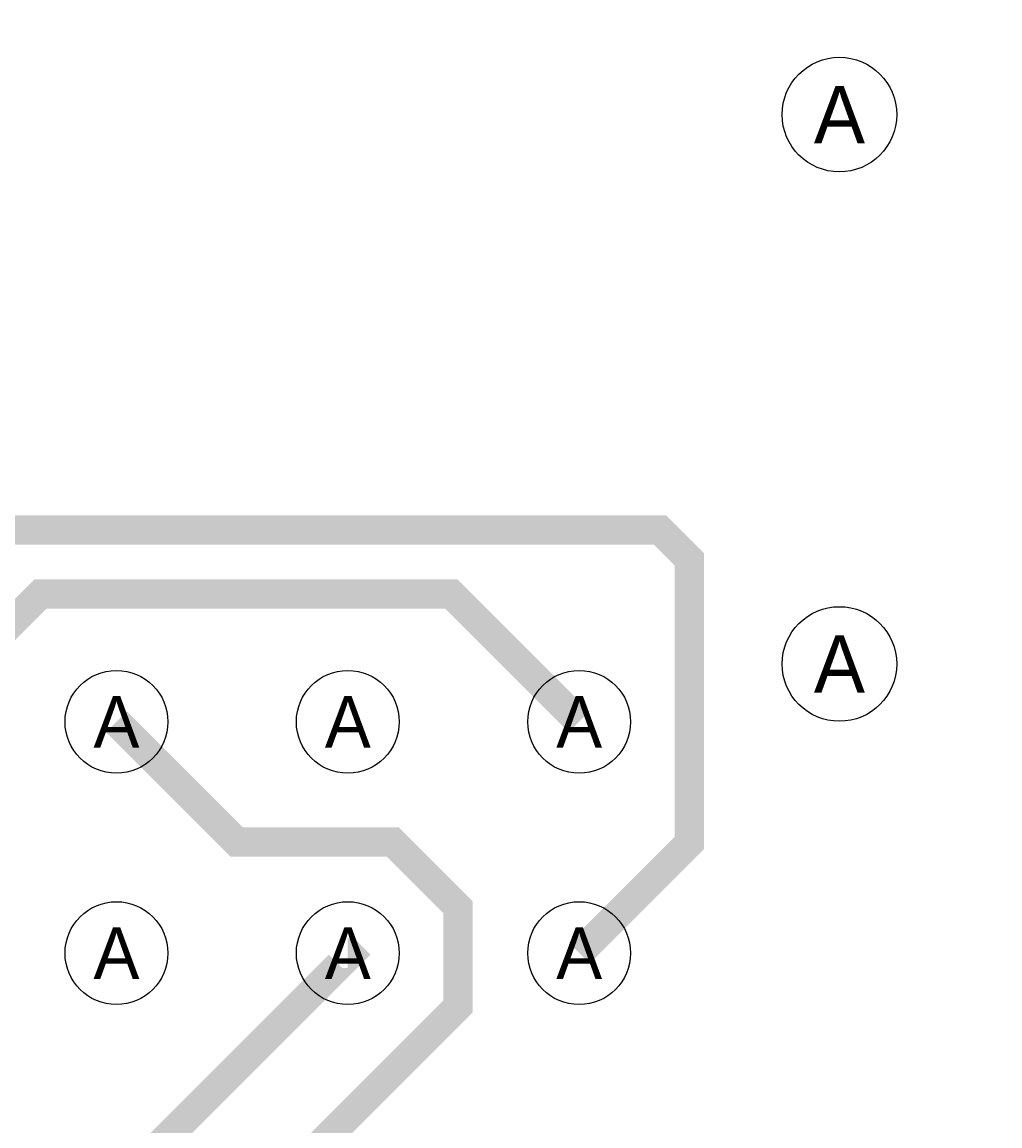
# Model space of a CAD drawing. Extents: x 0 to 3292, y 0 to 2151.
# Tile 35 of 50: x 1543 to 1875, y 1772 to 2148. Entities that reach past the tile are written whole.
import ezdxf
from ezdxf.enums import TextEntityAlignment as Align

# ---------------------------------------------------------------- set-up
doc = ezdxf.new("R2010")
doc.units = 0
doc.layers.add('ETCH_TOP', color=4, linetype='CONTINUOUS')

# ---------------------------------------------------------------- blocks, each defined once
blk = doc.blocks.new('FIGURE_CIRCLE')
blk.add_circle((0, 0), 0.5)

msp = doc.modelspace()

# ---------------------------------------------------------------- linework, layer by layer
at = {"layer": 'ETCH_TOP', "const_width": 10}
for points in [[(1732.28, 1830.71), (1769.78, 1868.21), (1769.78, 1964.78), (1759.78, 1974.78), (1453, 1974.78), (1442, 1963.78), (1442, 1702), (2100, 1044), (2100, 660)], [(1732.28, 1909.45), (1688.73, 1953), (1549, 1953), (1527.72, 1931.72), (1527.72, 1637.5), (2115, 1050.22), (2115, 715.56), (2130, 700.56), (2130, 660)], [(1574.8, 1909.45), (1615.67, 1868.58), (1668.82, 1868.58), (1691.04, 1846.36), (1691.04, 1812.53), (1558, 1679.49), (1558, 1649.66), (2145, 1062.66), (2145, 728), (2190, 683), (2190, 660)], [(1653.54, 1830.71), (1653.65, 1830.71), (1654.18, 1830.18), (1545, 1721), (1545, 1690.98), (1543, 1688.98), (1543, 1643.44), (2130, 1056.44), (2130, 721.78), (2160, 691.78), (2160, 660)]]:
    msp.add_lwpolyline(points, dxfattribs=at)

# ---------------------------------------------------------------- block references
at = {"layer": 'MANUFACTURING_NCDRILL_FIGURE'}
for p, xscale, yscale in [((1820.86, 2116.14), 39, 39), ((1820.86, 1929.14), 39, 39), ((1574.8, 1909.45), 35, 35), ((1653.54, 1909.45), 35, 35), ((1732.28, 1909.45), 35, 35), ((1574.8, 1830.71), 35, 35), ((1653.54, 1830.71), 35, 35), ((1732.28, 1830.71), 35, 35)]:
    msp.add_blockref('FIGURE_CIRCLE', p, dxfattribs=dict(at, xscale=xscale, yscale=yscale))

# ---------------------------------------------------------------- texts
for height, p in [(19.5, (1820.86, 2116.14)), (19.5, (1820.86, 1929.14)), (17.5, (1574.8, 1909.45)), (17.5, (1653.54, 1909.45)), (17.5, (1732.28, 1909.45)), (17.5, (1574.8, 1830.71)), (17.5, (1653.54, 1830.71)), (17.5, (1732.28, 1830.71))]:
    msp.add_text('A', height=height, dxfattribs=at).set_placement(p, align=Align.MIDDLE_CENTER)

doc.saveas('drawing.dxf')
